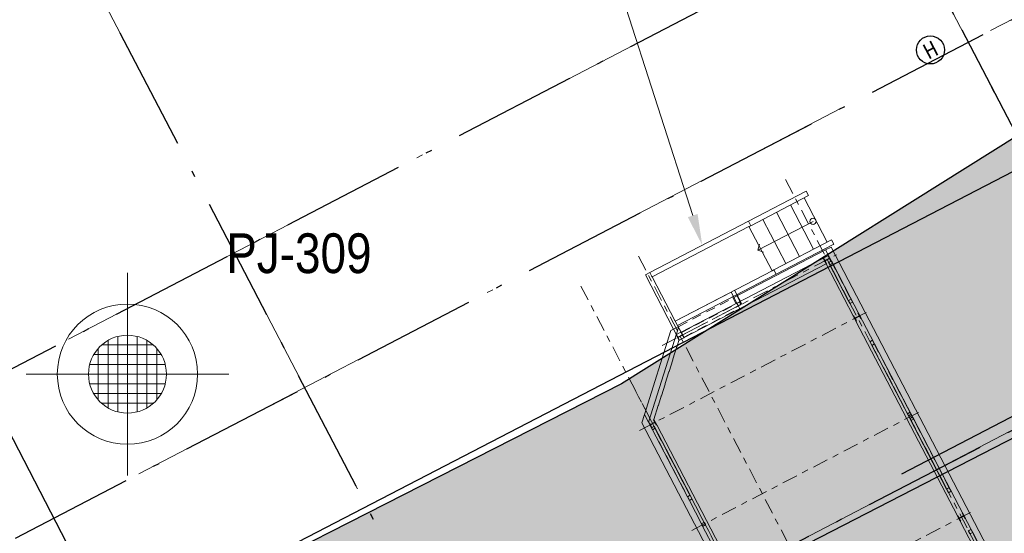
# Model space of a CAD drawing. Header units: metres. Extents: x -535942 to -530626, y -1087729 to -1086275.
# Tile 175 of 247: x -534200 to -534185, y -1086834 to -1086826. Entities that reach past the tile are written whole.
import ezdxf
from ezdxf import colors
from ezdxf.entities.mleader import LeaderData, LeaderLine
from ezdxf.enums import TextEntityAlignment as Align
from ezdxf.math import Vec2, Vec3

# ---------------------------------------------------------------- set-up
doc = ezdxf.new("R2010")
doc.units = ezdxf.units.M
for name, pattern in [('A_CARA_15', [7.6, 5, -1.3, 0, -1.3]), ('ACAD_ISO02W100', [15, 12, -3]), ('ACAD_ISO04W100', [30.5, 24, -3, 0.5, -3]), ('HP_01_CER_B', [8, 5, -1, 1, -1]), ('Čerchovaná 20mm', [3000, 2000, -500, 0, -500])]:
    doc.linetypes.add(name, pattern=pattern)
for name, color, linetype in [('_blok katastr', 7, 'Continuous'), ('_blok vrty G Consult', 7, 'Continuous'), ('_blok zaměření - nové', 7, 'Continuous'), ('_základy', 7, 'Continuous'), ('AG_kontaminace', 252, 'Continuous'), ('AG_srafy SS komunikace', 253, 'Continuous')]:
    doc.layers.add(name, color=color, linetype=linetype)
for name, color, linetype, lineweight in [('AG budovy tence', 240, 'Continuous', 18), ('AG_legenda', 240, 'Continuous', 35), ('CA_OSY', 5, 'A_CARA_15', 18), ('CA_REZY', 1, 'Continuous', 50), ('SS_KOTY', 3, 'Continuous', 25), ('SS_LEMOVÁNÍ', 21, 'Continuous', 50), ('SS_OPLÁŠTĚNÍ', 9, 'Continuous', 13), ('SS_OSY_025', 7, 'HP_01_CER_B', 25), ('SS_PLNA_025', 7, 'Continuous', 25), ('SS_PODKLADY', 9, 'Continuous', 13), ('SS_SCHODISTE', 30, 'Continuous', 50), ('SS_SLOUPKY', 131, 'Continuous', 50), ('SS_SLOUPY', 143, 'Continuous', 50), ('SS_SRAFY', 8, 'Continuous', 18), ('SS_TEXT5', 4, 'Continuous', 50), ('SS_ZTUŽENÍ', 81, 'Continuous', 50)]:
    doc.layers.add(name, color=color, linetype=linetype, lineweight=lineweight)
doc.layers.add('AG revizni oblacek', color=111, linetype='Continuous', plot=False)
doc.layers.add('AG_revizni oblacek', color=111, linetype='Continuous', plot=False)
for name, color, linetype, lineweight, true_color in [('AG_Demolice', 7, 'Continuous', 25, 0xff8000), ('SS_PLECHY', 7, 'Continuous', 50, 0xb47846), ('SS_ROSTY', 7, 'Continuous', 25, 0xb4d617)]:
    doc.layers.add(name, color=color, linetype=linetype, lineweight=lineweight, true_color=true_color)
doc.layers.add('BT_hranice_parcel', color=7, linetype='Continuous', true_color=0x007f00)
doc.styles.add('ROMANS', font='romans')
doc.styles.get("Standard").update_dxf_attribs({"font": 'ARIALN.TTF'})
pattern_1 = [(45, (-124.63998, -56), (-0.04490128, 0.04490128), [])]

# ---------------------------------------------------------------- blocks, each defined once
blk = doc.blocks.new('_KATASTR')
at = {"layer": 'BT_hranice_parcel', "lineweight": -3}
for points in [[(-534124.29, -1086793.41), (-534124.09, -1086799.01), (-534126.44, -1086803.61), (-534131.44, -1086806.72), (-534166.27, -1086820.42), (-534181.33, -1086826.86), (-534198.96, -1086836), (-534207.29, -1086819.86), (-534135.23, -1086773.61), (-534124.29, -1086793.41)], [(-534194.93, -1086866.9), (-534210.71, -1086873.4), (-534216.58, -1086863.74), (-534217.49, -1086854.29), (-534216.2, -1086849.03), (-534212.54, -1086847.21), (-534177.25, -1086829.05), (-534165.77, -1086824.13), (-534157.33, -1086820.69), (-534132.5, -1086811.08), (-534129.41, -1086810.42), (-534125.45, -1086810.2), (-534123.15, -1086810.59), (-534120.48, -1086811.7), (-534117.75, -1086813.93), (-534116.29, -1086816.19), (-534115.49, -1086818.3), (-534115.16, -1086821.27), (-534117.63, -1086831.26), (-534122.85, -1086842.51)]]:
    blk.add_lwpolyline(points, dxfattribs=at)
blk = doc.blocks.new('Zaměření - zekan')
at = {"layer": 'AG_srafy SS komunikace', "transparency": 33554516}
h = blk.add_hatch(color=256, dxfattribs=at)
h.dxf.hatch_style = 1
h.paths.add_polyline_path([(-534240.26, -1086848.01), (-534242.39, -1086848.54), (-534243.974, -1086849.136), (-534248.67, -1086851.22), (-534254.11, -1086853.75), (-534260.09, -1086856.64), (-534264.42, -1086858.86), (-534270.39, -1086862.11), (-534275.64, -1086864.95), (-534281.45, -1086868.07), (-534281.659, -1086868.183), (-534285.72, -1086869.95), (-534292.582, -1086873.477), (-534300.99, -1086878.21), (-534304.7, -1086880.03), (-534311.17, -1086883.6), (-534311.21, -1086883.69), (-534319, -1086887.9), (-534326.28, -1086891.8), (-534333.68, -1086895.85), (-534341.033, -1086899.872), (-534342.39, -1086900.59), (-534348.52, -1086904), (-534357.39, -1086909.18), (-534363.51, -1086912.76), (-534368.15, -1086915.35), (-534368.58, -1086915.38), (-534371.67, -1086917.17), (-534371.6, -1086917.36), (-534374.61, -1086918.91), (-534375.85, -1086919.55), (-534383.298, -1086923.67), (-534387.62, -1086926.167), (-534390.99, -1086928.47), (-534395.26, -1086932.19), (-534398.39, -1086935.37), (-534401.04, -1086938.71), (-534403.34, -1086942.64), (-534405.25, -1086947.26), (-534406.47, -1086948.88), (-534407.31, -1086949.26), (-534408.77, -1086950.15), (-534411.9, -1086951.42), (-534412.44, -1086951.7), (-534411.572, -1086955.25), (-534406.31, -1086953.97), (-534406.43, -1086955.99), (-534406.92, -1086958.84), (-534407.82, -1086961.82), (-534408.73, -1086963.55), (-534410.13, -1086965.71), (-534411.33, -1086966.62), (-534411.44, -1086966.66), (-534412.09, -1086967.39), (-534412.79, -1086968.05), (-534413.62, -1086968.71), (-534414.49, -1086969.26), (-534416.26, -1086969.93), (-534415.54, -1086973.73), (-534414.56, -1086973.85), (-534413.62, -1086974.05), (-534405.67, -1086972.87), (-534403.64, -1086972.67), (-534402.63, -1086972.81), (-534401.62, -1086973.13), (-534400.5, -1086973.63), (-534397.57, -1086975.25), (-534395.92, -1086976.46), (-534395, -1086977.42), (-534392.36, -1086981.04), (-534391.77, -1086982.25), (-534391.1, -1086982), (-534390.78, -1086982.85), (-534391.39, -1086983.1), (-534390.58, -1086985.29), (-534390.25, -1086986.4), (-534390.1, -1086987.69), (-534390.06, -1086988.65), (-534390.2, -1086989.8), (-534390.5, -1086990.92), (-534391.16, -1086992.45), (-534391.4, -1086992.91), (-534381.94, -1086987.31), (-534382.24, -1086986.32), (-534382.32, -1086985.31), (-534382.16, -1086984.27), (-534381.82, -1086983.34), (-534381.32, -1086982.44), (-534380.71, -1086981.63), (-534379.98, -1086980.93), (-534379.21, -1086980.3), (-534378.39, -1086979.72), (-534377.467, -1086979.211), (-534373.711, -1086977.112), (-534372.583, -1086976.508), (-534371.89, -1086976.12), (-534371.16, -1086975.66), (-534367.03, -1086973.76), (-534365.62, -1086973.12), (-534362.45, -1086971.42), (-534362.565, -1086971.198), (-534357.153, -1086968.396), (-534349.974, -1086964.676), (-534344.031, -1086961.597), (-534335.38, -1086957.063), (-534329.65, -1086954.06), (-534329.53, -1086954.31), (-534329, -1086954.29), (-534328.53, -1086954.37), (-534328.09, -1086954.52), (-534327.64, -1086954.75), (-534327.21, -1086955.13), (-534326.4, -1086956.7), (-534323.4, -1086955.17), (-534324.27, -1086953.55), (-534324.32, -1086953.03), (-534324.26, -1086952.54), (-534324.13, -1086952.05), (-534323.82, -1086951.55), (-534323.49, -1086951.1), (-534311.67, -1086944.94), (-534305.34, -1086941.6), (-534300.39, -1086939.07), (-534294.798, -1086936.104), (-534294.97, -1086935.8), (-534290.77, -1086933.636), (-534286.14, -1086931.26), (-534286.02, -1086931.42), (-534285.95, -1086931.48), (-534281.89, -1086929.385), (-534271.3, -1086923.94), (-534268.39, -1086922.44), (-534266.57, -1086921.49), (-534263.17, -1086919.71), (-534259.895, -1086918.003), (-534258.72, -1086917.39), (-534257.63, -1086916.91), (-534256.65, -1086916.73), (-534255.56, -1086916.71), (-534254.93, -1086916.98), (-534253.92, -1086917.86), (-534252.78, -1086919.28), (-534251.69, -1086920.86), (-534249.08, -1086925.78), (-534247.53, -1086928.67), (-534240.07, -1086924.81), (-534241.74, -1086921.65), (-534244.189, -1086916.906), (-534244.46, -1086916.38), (-534245.17, -1086914.8), (-534245.34, -1086913.82), (-534245.4, -1086912.79), (-534245.16, -1086911.8), (-534244.75, -1086910.85), (-534244.21, -1086909.95), (-534243.65, -1086909.23), (-534242.81, -1086908.49), (-534241.96, -1086907.93), (-534238.92, -1086906.61), (-534233.75, -1086904.35), (-534231.72, -1086903.63), (-534231.12, -1086903.38), (-534222.86, -1086899.98), (-534221.64, -1086899.45), (-534215.26, -1086896.83), (-534209.18, -1086894.35), (-534207.62, -1086893.82), (-534206.23, -1086893.48), (-534204.6, -1086893.25), (-534203.26, -1086893.19), (-534201.71, -1086893.25), (-534200.38, -1086893.427), (-534199.2, -1086893.7), (-534197.72, -1086894.19), (-534196.37, -1086894.9), (-534195.14, -1086895.82), (-534194.07, -1086896.96), (-534193.35, -1086897.92), (-534192.6, -1086899.44), (-534189.28, -1086891.78), (-534190.21, -1086891.25), (-534190.71, -1086890.67), (-534191, -1086890.06), (-534191.12, -1086889.29), (-534191.03, -1086888.49), (-534190.77, -1086887.8), (-534190.37, -1086887.08), (-534189.77, -1086886.62), (-534189.02, -1086886.35), (-534188.25, -1086886.41), (-534187.49, -1086886.8), (-534187, -1086887.35), (-534186.63, -1086888.11), (-534186.43, -1086889.03), (-534186.44, -1086889.87), (-534176.56, -1086889.35), (-534177.65, -1086886.35), (-534179.05, -1086882.57), (-534179.03, -1086882.09), (-534178.78, -1086881.7), (-534177.003, -1086880.974), (-534171.47, -1086878.73), (-534168.599, -1086877.516), (-534164.678, -1086875.911), (-534163.53, -1086875.46), (-534162.56, -1086875.05), (-534161.21, -1086874.87), (-534158.44, -1086876.72), (-534157.24, -1086876.86), (-534152.2, -1086873.32), (-534150.4, -1086872.02), (-534148.76, -1086870.34), (-534147.72, -1086869.64), (-534147.78, -1086868.94), (-534147.38, -1086868.62), (-534145.94, -1086867.86), (-534144.5, -1086867.1), (-534142.98, -1086868.83), (-534139.47, -1086866.78), (-534139.23, -1086867.11), (-534139.46, -1086867.68), (-534138.99, -1086868.33), (-534117.868, -1086863.128), (-534113.56, -1086852.87), (-534114.37, -1086851.52), (-534114.78, -1086850.57), (-534115.01, -1086849.57), (-534115.14, -1086848.49), (-534115.1, -1086846.51), (-534114.61, -1086844.2), (-534114.35, -1086844.04), (-534113.74, -1086841.96), (-534113.25, -1086840.97), (-534112.53, -1086839.04), (-534112.01, -1086837.76), (-534111.58, -1086837.05), (-534111.22, -1086836.67), (-534110.4, -1086836), (-534109.57, -1086835.59), (-534107.574, -1086834.453), (-534105.261, -1086833.135), (-534102.914, -1086831.772), (-534099.15, -1086829.58), (-534093.838, -1086826.49), (-534089.789, -1086824.133), (-534088.77, -1086823.54), (-534084.12, -1086821.01), (-534085.871, -1086817.863), (-534090.54, -1086820.46), (-534093.59, -1086822.14), (-534094.49, -1086822.57), (-534095.48, -1086822.88), (-534096.44, -1086822.95), (-534097.57, -1086822.86), (-534098.46, -1086822.57), (-534101.43, -1086820.53), (-534103.51, -1086818.2), (-534105.97, -1086814.25), (-534107.99, -1086810.23), (-534109.55, -1086807.26), (-534111.07, -1086804.41), (-534111.9, -1086802.88), (-534116.5, -1086794.06), (-534117.17, -1086792.06), (-534117.42, -1086790.69), (-534117.39, -1086789.25), (-534117.19, -1086787.5), (-534116.66, -1086785.76), (-534115.86, -1086784.28), (-534114.92, -1086782.83), (-534113.95, -1086781.82), (-534112.79, -1086780.91), (-534108.66, -1086778.44), (-534110.505, -1086775.354), (-534114.85, -1086777.87), (-534116.37, -1086778.45), (-534117.72, -1086778.78), (-534118.78, -1086778.9), (-534119.79, -1086778.87), (-534120.72, -1086778.71), (-534122.33, -1086778.24), (-534123.61, -1086777.53), (-534124.14, -1086776.51), (-534124.5, -1086775.53), (-534124.78, -1086773.93), (-534124.92, -1086772.42), (-534124.95, -1086770.88), (-534124.84, -1086769.37), (-534124.65, -1086767.87), (-534124.34, -1086766.41), (-534123.95, -1086764.94), (-534123.48, -1086763.55), (-534122.531, -1086761.319), (-534122.48, -1086761.2), (-534121.67, -1086759.91), (-534120.71, -1086758.7), (-534119.94, -1086758), (-534115.095, -1086754.803), (-534112.489, -1086753.118), (-534108.92, -1086750.81), (-534112.62, -1086746.13), (-534115.807, -1086748.182), (-534119.268, -1086750.409), (-534123.55, -1086753.29), (-534125.75, -1086754.94), (-534127.24, -1086756.26), (-534128.21, -1086757.38), (-534129.07, -1086758.68), (-534129.99, -1086760.43), (-534130.79, -1086762.3), (-534131.77, -1086765.256), (-534132.17, -1086766.67), (-534132.754, -1086769.154), (-534133.08, -1086770.92), (-534132.94, -1086773.13), (-534131.84, -1086777.78), (-534132.14, -1086777.97), (-534130.89, -1086781.58), (-534129.44, -1086783.59), (-534126.631, -1086788.645), (-534124.24, -1086793.34), (-534123.65, -1086795.82), (-534123.48, -1086797.42), (-534123.973, -1086799.534), (-534124.97, -1086801.52), (-534126.17, -1086803.45), (-534127.54, -1086804.78), (-534127.92, -1086804.75), (-534132.58, -1086807.28), (-534139.56, -1086810.01), (-534146.11, -1086812.58), (-534152.72, -1086815.14), (-534159.36, -1086817.74), (-534166.12, -1086820.4), (-534174.33, -1086823.85), (-534182.75, -1086826.87), (-534190.84, -1086831.94), (-534200.46, -1086836.84), (-534206.25, -1086839.79), (-534206.69, -1086840.05), (-534208.746, -1086841.112), (-534210.685, -1086842.126), (-534215.801, -1086844.801), (-534222.31, -1086848.04), (-534225.67, -1086849.34), (-534227.09, -1086849.34), (-534228.34, -1086849.44), (-534229.373, -1086849.268), (-534230.35, -1086849.04), (-534234.18, -1086847.95), (-534236.16, -1086847.74), (-534238.29, -1086847.76)])
h.paths.add_polyline_path([(-534391.83, -1086964.99), (-534388.99, -1086967.75), (-534389.32, -1086968.65), (-534389.03, -1086969.71), (-534388.91, -1086968.78), (-534388.57, -1086967.76), (-534388.06, -1086966.84), (-534386.87, -1086965.26), (-534384.26, -1086962.14), (-534380.15, -1086957.28), (-534377.72, -1086954.43), (-534375.258, -1086953.139), (-534377.42, -1086949), (-534378.23, -1086949.37), (-534378.17, -1086949.49), (-534379.06, -1086949.91), (-534380.6, -1086951.93), (-534380.7, -1086951.86), (-534381.58, -1086953.7), (-534381.483, -1086953.784), (-534383.82, -1086956.48), (-534386.678, -1086959.782), (-534387.92, -1086961.27), (-534389.99, -1086963.67), (-534390.75, -1086964.34), (-534391.55, -1086964.89)], flags=16)
at = {"layer": 'AG_revizni oblacek'}
blk.add_lwpolyline([(-534182.75, -1086826.87), (-534190.84, -1086831.94), (-534200.46, -1086836.84), (-534206.25, -1086839.79), (-534206.69, -1086840.05), (-534208.746, -1086841.112), (-534210.685, -1086842.126), (-534215.801, -1086844.801)], dxfattribs=at)
blk = doc.blocks.new('půdorys nový')
at = {"layer": 'CA_OSY', "color": 251, "lineweight": 15}
for p, q in [((241.767, 11.234), (241.767, 87.661)), ((253.767, 11.234), (253.767, 87.661)), ((23.167, 61.706), (318.349, 61.706)), ((23.167, 59.266), (318.349, 59.266)), ((23.167, 53.418), (316.818, 53.418))]:
    blk.add_line(p, q, dxfattribs=at)
blk = doc.blocks.new('_vrty G Consult')
at = {"layer": 'AG revizni oblacek', "linetype": 'Continuous', "lineweight": 0}
for p, q in [((-534198.764, -1086831.162), (-534198.764, -1086830.163)), ((-534199.076, -1086831.245), (-534199.076, -1086832.329)), ((-534198.92, -1086831.182), (-534198.92, -1086832.392)), ((-534198.764, -1086831.162), (-534198.764, -1086832.411)), ((-534198.608, -1086831.182), (-534198.608, -1086832.392)), ((-534198.452, -1086831.245), (-534198.452, -1086832.329)), ((-534199.234, -1086831.373), (-534199.234, -1086832.2)), ((-534198.351, -1086831.317), (-534199.177, -1086831.317)), ((-534198.294, -1086831.373), (-534198.294, -1086832.2)), ((-534198.224, -1086831.473), (-534199.304, -1086831.473)), ((-534198.159, -1086831.631), (-534199.369, -1086831.631)), ((-534199.389, -1086831.787), (-534200.388, -1086831.787)), ((-534198.139, -1086831.787), (-534199.389, -1086831.787)), ((-534197.14, -1086831.787), (-534198.139, -1086831.787)), ((-534198.159, -1086831.943), (-534199.369, -1086831.943)), ((-534198.224, -1086832.099), (-534199.304, -1086832.099)), ((-534198.351, -1086832.255), (-534199.177, -1086832.255)), ((-534198.764, -1086833.411), (-534198.764, -1086832.411))]:
    blk.add_line(p, q, dxfattribs=at)
for radius in [1.125, 0.625]:
    blk.add_circle((-534198.764, -1086831.787), radius, dxfattribs=at)
at = {"layer": 'AG revizni oblacek'}
blk.add_point((-534198.764, -1086831.787), dxfattribs=at)
blk.add_point((-534198.764, -1086831.787), dxfattribs=at)
at = {"layer": 'AG revizni oblacek', "width": 1.009039}
blk.add_text('PJ-309', height=0.6372, dxfattribs=at).set_placement((-534197.181, -1086830.165), (-534194.848, -1086830.165), align=Align.FIT)
blk = doc.blocks.new('A$Ce8130e3a')
at = {"layer": 'AG_revizni oblacek', "linetype": 'A_CARA_15'}
for p, q in [((0.607, -6.635), (-3.636, 39.77)), ((-7.169, 32.872), (60.054, 39.018))]:
    blk.add_line(p, q, dxfattribs=at)
blk = doc.blocks.new('A$Cf8a33a96')
at = {"layer": 'AG_revizni oblacek', "linetype": 'Čerchovaná 20mm'}
for p, q in [((212960, -9246), (212960, 67435)), ((224960, -9246), (224960, 67435)), ((-6174, 41480), (290263, 41480)), ((-6174, 39040), (290263, 39040)), ((-6174, 33190), (290263, 33190))]:
    blk.add_line(p, q, dxfattribs=at)
blk = doc.blocks.new('00RADA')
at = {"color": 0, "lineweight": -2}
blk.add_circle((0, 0), 4.5, dxfattribs=at)
at = {"layer": 'SS_TEXT5', "color": 0, "lineweight": -2, "style": 'ROMANS', "width": 0.8}
blk.add_attdef('1', text='', height=5, dxfattribs=at).set_placement((0, 0), align=Align.MIDDLE)
blk = doc.blocks.new('*U174')
at = {"layer": 'SS_PLNA_025', "color": 240, "lineweight": 13}
blk.add_lwpolyline([(0, 0), (0, 20), (-1.41, 18.59), (0, 20), (1.41, 18.59)], dxfattribs=at)
blk.add_circle((0, 0), 1, dxfattribs=at)
blk = doc.blocks.new('A$C95fd6138')
at = {"layer": 'SS_SRAFY', "lineweight": 13}
h = blk.add_hatch(dxfattribs=at)
h.set_pattern_fill('ANSI31', color=240, scale=0.02, style=0)
h.set_pattern_definition(pattern_1)
h.paths.add_polyline_path([(-73.2, 58), (-73.36, 58), (-73.36, 56), (-73.2, 56), (-73.2, 56.71, -0.414214), (-72.96, 56.95), (-71.84, 56.95, -0.414214), (-71.6, 56.71), (-71.6, 56), (-71.44, 56), (-71.44, 58), (-71.6, 58), (-71.6, 57.29, -0.414214), (-71.84, 57.05), (-72.96, 57.05, -0.414214), (-73.2, 57.29)], flags=0)
h = blk.add_hatch(dxfattribs=at)
h.set_pattern_fill('ANSI31', color=240, scale=0.02, style=0)
h.set_pattern_definition(pattern_1)
h.paths.add_polyline_path([(-73.2, 37.2), (-73.36, 37.2), (-73.36, 35.2), (-73.2, 35.2), (-73.2, 35.91, -0.414214), (-72.96, 36.15), (-71.84, 36.15, -0.414214), (-71.6, 35.91), (-71.6, 35.2), (-71.44, 35.2), (-71.44, 37.2), (-71.6, 37.2), (-71.6, 36.49, -0.414214), (-71.84, 36.25), (-72.96, 36.25, -0.414214), (-73.2, 36.49)], flags=0)
h = blk.add_hatch(dxfattribs=at)
h.set_pattern_fill('ANSI31', color=240, scale=0.02, style=0)
h.set_pattern_definition(pattern_1)
h.paths.add_polyline_path([(-71.56, 0.5), (-72.32, 0.5, 0.414214), (-72.44, 0.38), (-72.44, -0.38, 0.414214), (-72.32, -0.5), (-71.56, -0.5, 0.414214), (-71.44, -0.38), (-71.44, 0.38, 0.414214)], flags=0)
h.paths.add_polyline_path([(-71.5, 0.38), (-71.5, -0.38, -0.414214), (-71.56, -0.44), (-72.32, -0.44, -0.414214), (-72.38, -0.38), (-72.38, 0.38, -0.414214), (-72.32, 0.44), (-71.56, 0.44, -0.414214)], flags=0)
h = blk.add_hatch(dxfattribs=at)
h.set_pattern_fill('ANSI31', color=240, scale=0.02, style=0)
h.set_pattern_definition(pattern_1)
h.paths.add_polyline_path([(-73.2, -35.2), (-73.36, -35.2), (-73.36, -37.2), (-73.2, -37.2), (-73.2, -36.49, -0.414214), (-72.96, -36.25), (-71.84, -36.25, -0.414214), (-71.6, -36.49), (-71.6, -37.2), (-71.44, -37.2), (-71.44, -35.2), (-71.6, -35.2), (-71.6, -35.91, -0.414214), (-71.84, -36.15), (-72.96, -36.15, -0.414214), (-73.2, -35.91)], flags=0)
at = {"layer": 'SS_LEMOVÁNÍ', "color": 240, "linetype": 'ACAD_ISO04W100', "lineweight": 13, "ltscale": 0.25}
blk.add_line((-125.6, 57), (-104.1, 57), dxfattribs=at)
at = {"layer": 'SS_LEMOVÁNÍ', "color": 240, "linetype": 'Continuous', "lineweight": 13, "ltscale": 0.25}
for p, q in [((-104.6, 58), (-124.64, 58)), ((-104.6, 58), (-104.6, 57.88)), ((-104.6, 57.12), (-104.6, 56))]:
    blk.add_line(p, q, dxfattribs=at)
at = {"layer": 'SS_LEMOVÁNÍ', "color": 240, "linetype": 'ACAD_ISO02W100', "lineweight": 13, "ltscale": 0.25}
for p, q in [((-124.64, 57.83), (-104.6, 57.83)), ((-124.64, 56.17), (-104.6, 56.17))]:
    blk.add_line(p, q, dxfattribs=at)
at = {"layer": 'SS_OPLÁŠTĚNÍ', "color": 240, "linetype": 'Continuous', "lineweight": 13, "ltscale": 0.25}
for p, q in [((-124.56, 60), (-147.36, 37.2)), ((-127.39, 60), (-147.36, 40.03)), ((-127.39, 60), (-124.56, 60)), ((-104.6, 60), (-71.44, 60)), ((-104.6, 60), (-104.6, 58)), ((-71.44, 58), (-104.6, 58)), ((-71.44, 60), (-69.44, 60)), ((-71.44, 0.38), (-71.44, 60)), ((-69.44, -60), (-69.44, 60)), ((-147.36, 40.03), (-149.36, 38.03)), ((-149.36, 38.03), (-149.36, -38.03)), ((-147.36, 40.03), (-147.36, 37.2)), ((-147.36, 37.2), (-147.36, 10.22)), ((-147.36, 8.84), (-147.36, 0.38)), ((-147.36, -0.38), (-147.36, -8.84)), ((-71.44, -60), (-71.44, -0.38))]:
    blk.add_line(p, q, dxfattribs=at)
at = {"layer": 'SS_OPLÁŠTĚNÍ', "color": 240, "linetype": 'ACAD_ISO02W100', "lineweight": 13, "ltscale": 0.25}
blk.add_line((-124.56, 60), (-104.6, 60), dxfattribs=at)
at = {"layer": 'SS_OSY_025', "color": 240, "lineweight": 13}
for p, q in [((-146.4, 85.94, 0.8), (-146.4, -89.25, 0.8)), ((-125.6, 85.94, 0.8), (-125.6, -89.25, 0.8)), ((-72.4, 85.94, 0.8), (-72.4, -89.25, 0.8)), ((-132.06, 57), (-69.02, 57)), ((-146.4, 50.45, -0.2), (-146.4, -50.38, -0.2)), ((-151.12, 36.2, -970), (-69.02, 36.2, -970)), ((-151.12, 0, -970), (-69.02, 0, -970)), ((-151.12, -36.2, -970), (-69.02, -36.2, -970))]:
    blk.add_line(p, q, dxfattribs=at)
at = {"layer": 'SS_PLECHY', "color": 240, "linetype": 'Continuous', "lineweight": 13, "ltscale": 0.25}
for p, q in [((-89.78, 78), (-124.8, 78)), ((-124.8, 78), (-124.8, 62)), ((-89.78, 62), (-89.78, 78)), ((-84.78, 62), (-84.78, 78)), ((-79.78, 62), (-79.78, 78)), ((-74.78, 62), (-74.78, 78)), ((-69.78, 62), (-69.78, 78)), ((-124.8, 62), (-89.78, 62))]:
    blk.add_line(p, q, dxfattribs=at)
at = {"layer": 'SS_PLECHY', "color": 240, "lineweight": 13, "ltscale": 0.25}
for p, q in [((-85.03, 70), (-85.03, 70)), ((-80.03, 70), (-80.03, 70)), ((-75.03, 70), (-75.03, 70))]:
    blk.add_line(p, q, dxfattribs=at)
at = {"layer": 'SS_PODKLADY', "color": 240, "linetype": 'Continuous', "lineweight": 13, "ltscale": 0.25}
for p, q in [((-131.1, 51.5), (-128.3, 54.3)), ((-128.2, 54.4), (-128.3, 54.3)), ((-128.2, 54.4), (-126.6, 56)), ((-126.6, 56), (-126.56, 56)), ((-126.4, 56), (-124.8, 56)), ((-124.64, 56), (-73.36, 56)), ((-73.36, 56), (-73.36, 37.2)), ((-134, 48.6), (-131.2, 51.4)), ((-131.1, 51.5), (-131.2, 51.4)), ((-136.9, 45.7), (-134.1, 48.5)), ((-134, 48.6), (-134.1, 48.5)), ((-139.8, 42.8), (-137, 45.6)), ((-136.9, 45.7), (-137, 45.6)), ((-142, 40.6), (-139.9, 42.7)), ((-139.8, 42.8), (-139.9, 42.7)), ((-145.44, 37.16), (-142.1, 40.5)), ((-142.1, 40.5), (-142, 40.6)), ((-145.44, -35.2), (-145.44, 35.2)), ((-73.36, 35.2), (-73.36, -35.2)), ((-73.36, -37.2), (-73.36, -56))]:
    blk.add_line(p, q, dxfattribs=at)
at = {"layer": 'SS_PODKLADY', "color": 240, "linetype": 'ACAD_ISO02W100', "lineweight": 13, "ltscale": 0.25}
for p, q in [((-128.3, 54.3), (-128.2, 54.4)), ((-131.2, 51.4), (-131.1, 51.5)), ((-134.1, 48.5), (-134, 48.6)), ((-137, 45.6), (-136.9, 45.7)), ((-139.9, 42.7), (-139.8, 42.8))]:
    blk.add_line(p, q, dxfattribs=at)
at = {"layer": 'SS_ROSTY', "color": 240, "linetype": 'Continuous', "lineweight": 13, "ltscale": 0.25}
for p, q in [((-104.6, 62), (-124.78, 62)), ((-124.78, 58), (-124.78, 62)), ((-104.6, 62), (-104.6, 58)), ((-124.78, 58), (-104.6, 58))]:
    blk.add_line(p, q, dxfattribs=at)
at = {"layer": 'SS_SCHODISTE', "color": 240, "linetype": 'Continuous', "lineweight": 13, "ltscale": 0.25}
for p, q in [((-124.8, 79.6), (-126.4, 79.6)), ((-126.4, 60), (-126.4, 79.6)), ((-89.16, 79.6), (-124.8, 79.6)), ((-124.8, 79.6), (-124.8, 78.45)), ((-89.16, 78), (-89.16, 79.6)), ((-68.28, 79.6), (-89.16, 79.6)), ((-68.28, 78), (-68.28, 79.6)), ((-124.8, 78.34), (-124.8, 78)), ((-89.16, 78), (-89.78, 78)), ((-68.28, 78), (-89.16, 78)), ((-124.8, 62), (-124.8, 60.4)), ((-124.8, 60.4), (-124.8, 60)), ((-124.8, 60.4), (-89.16, 60.4)), ((-104.9, 60.4), (-104.9, 58)), ((-103.3, 60.4), (-103.3, 60)), ((-89.78, 62), (-89.16, 62)), ((-89.16, 60.4), (-89.16, 62)), ((-89.16, 62), (-68.28, 62)), ((-89.16, 60.4), (-68.28, 60.4)), ((-68.28, 60.4), (-68.28, 62)), ((-126.4, 58), (-126.4, 58.16)), ((-124.8, 58), (-126.4, 58)), ((-124.8, 59.76), (-124.8, 58))]:
    blk.add_line(p, q, dxfattribs=at)
at = {"layer": 'SS_SCHODISTE', "color": 240, "linetype": 'ACAD_ISO02W100', "lineweight": 13, "ltscale": 0.25}
for p, q in [((-103.48, 60.4), (-103.48, 58)), ((-68.44, 60.44), (-68.36, 60.4)), ((-126.4, 58.16), (-126.4, 60)), ((-124.8, 60), (-124.8, 59.76)), ((-103.3, 60), (-103.3, 58))]:
    blk.add_line(p, q, dxfattribs=at)
at = {"layer": 'SS_SCHODISTE', "color": 240, "linetype": 'ACAD_ISO04W100', "lineweight": 13, "ltscale": 0.25}
for p, q in [((-103.3, 62), (-103.3, 57)), ((-70.48, 61.2), (-70.48, 61.2))]:
    blk.add_line(p, q, dxfattribs=at)
at = {"layer": 'SS_SLOUPKY', "color": 240, "linetype": 'Continuous', "lineweight": 13, "ltscale": 0.25}
for p, q in [((-104.6, 57.88), (-104.6, 57.12)), ((-104.54, 57.12), (-104.54, 57.88)), ((-104.48, 57.94), (-103.72, 57.94)), ((-103.72, 57.06), (-104.48, 57.06)), ((-104.48, 57), (-103.72, 57)), ((-103.66, 57.88), (-103.66, 57.12)), ((-103.6, 57.12), (-103.6, 57.88)), ((-147.36, 0.38), (-147.36, -0.38)), ((-147.3, 0.38), (-147.3, -0.38)), ((-146.48, 0.5), (-147.24, 0.5)), ((-147.24, 0.44), (-146.48, 0.44)), ((-146.42, -0.38), (-146.42, 0.38)), ((-146.36, -0.38), (-146.36, 0.38)), ((-72.44, 0.38), (-72.44, -0.38)), ((-72.38, -0.38), (-72.38, 0.38)), ((-71.56, 0.5), (-72.32, 0.5)), ((-72.32, 0.44), (-71.56, 0.44)), ((-71.5, 0.38), (-71.5, -0.38)), ((-71.44, -0.38), (-71.44, 0.38)), ((-146.48, -0.44), (-147.24, -0.44)), ((-147.24, -0.5), (-146.48, -0.5)), ((-71.56, -0.44), (-72.32, -0.44)), ((-72.32, -0.5), (-71.56, -0.5))]:
    blk.add_line(p, q, dxfattribs=at)
at = {"layer": 'SS_SLOUPKY', "color": 240, "linetype": 'ACAD_ISO04W100', "lineweight": 13, "ltscale": 0.25}
for p, q in [((-104.1, 57.5), (-104.1, 57.5)), ((-146.86, 0), (-146.86, 0)), ((-71.94, 0), (-71.94, 0))]:
    blk.add_line(p, q, dxfattribs=at)
at = {"layer": 'SS_SLOUPKY', "color": 240, "linetype": 'ACAD_ISO02W100', "lineweight": 13, "ltscale": 0.25}
for p, q in [((-72.44, -0.38), (-72.44, 0.38)), ((-72.38, 0.38), (-72.38, -0.38))]:
    blk.add_line(p, q, dxfattribs=at)
at = {"layer": 'SS_SLOUPKY', "color": 240, "linetype": 'Continuous', "lineweight": 13, "ltscale": 0.25}
for centre, start, end in [((-104.48, 57.88), 90, 180), ((-104.48, 57.12), 180, 270), ((-103.72, 57.88), 0, 90), ((-103.72, 57.12), 270, 0), ((-147.24, 0.38), 90, 180), ((-146.48, 0.38), 0, 90), ((-72.32, 0.38), 90, 180), ((-71.56, 0.38), 0, 90), ((-147.24, -0.38), 180, 270), ((-146.48, -0.38), 270, 0), ((-72.32, -0.38), 180, 270), ((-71.56, -0.38), 270, 0)]:
    blk.add_arc(centre, 0.12, start, end, dxfattribs=at)
at = {"layer": 'SS_SLOUPKY', "color": 240, "linetype": 'Continuous', "lineweight": 13, "ltscale": 0.25, "extrusion": (7.57912e-14, -3.13938e-14, -1)}
blk.add_arc((104.48, 57.88), 0.06, 0, 90, dxfattribs=at)
at = {"layer": 'SS_SLOUPKY', "color": 240, "linetype": 'Continuous', "lineweight": 13, "ltscale": 0.25, "extrusion": (0, 0, -1)}
for centre, start, end in [((104.48, 57.12), 270, 0), ((103.72, 57.12), 180, 270)]:
    blk.add_arc(centre, 0.06, start, end, dxfattribs=at)
at = {"layer": 'SS_SLOUPKY', "color": 240, "linetype": 'Continuous', "lineweight": 13, "ltscale": 0.25, "extrusion": (-3.13938e-14, -7.57912e-14, -1)}
blk.add_arc((103.72, 57.88), 0.06, 90, 180, dxfattribs=at)
at = {"layer": 'SS_SLOUPKY', "color": 240, "linetype": 'Continuous', "lineweight": 13, "ltscale": 0.25, "extrusion": (2.27374e-13, -9.41813e-14, -1)}
for centre in [(147.24, 0.38), (72.32, 0.38)]:
    blk.add_arc(centre, 0.06, 0, 90, dxfattribs=at)
at = {"layer": 'SS_SLOUPKY', "color": 240, "linetype": 'Continuous', "lineweight": 13, "ltscale": 0.25, "extrusion": (-9.41813e-14, -2.27374e-13, -1)}
for centre in [(146.48, 0.38), (71.56, 0.38)]:
    blk.add_arc(centre, 0.06, 90, 180, dxfattribs=at)
at = {"layer": 'SS_SLOUPKY', "color": 240, "linetype": 'Continuous', "lineweight": 13, "ltscale": 0.25, "extrusion": (7.57912e-14, 3.13938e-14, -1)}
for centre in [(147.24, -0.38), (72.32, -0.38)]:
    blk.add_arc(centre, 0.06, 270, 0, dxfattribs=at)
at = {"layer": 'SS_SLOUPKY', "color": 240, "linetype": 'Continuous', "lineweight": 13, "ltscale": 0.25, "extrusion": (-3.13938e-14, 7.57912e-14, -1)}
for centre in [(146.48, -0.38), (71.56, -0.38)]:
    blk.add_arc(centre, 0.06, 180, 270, dxfattribs=at)
at = {"layer": 'SS_SLOUPY', "color": 240, "linetype": 'Continuous', "lineweight": 13, "ltscale": 0.25}
for p, q in [((-126.4, 58), (-126.56, 58)), ((-126.56, 58), (-126.56, 56)), ((-126.4, 57.29), (-126.4, 58)), ((-125.04, 57.05), (-126.16, 57.05)), ((-126.16, 56.95), (-125.04, 56.95)), ((-124.64, 58), (-124.8, 58)), ((-124.8, 58), (-124.8, 57.29)), ((-124.64, 56), (-124.64, 58)), ((-73.36, 58), (-73.36, 56)), ((-73.2, 57.29), (-73.2, 58)), ((-71.84, 57.05), (-72.96, 57.05)), ((-72.96, 56.95), (-71.84, 56.95)), ((-71.6, 58), (-71.6, 57.29)), ((-126.56, 56), (-126.4, 56)), ((-126.4, 56), (-126.4, 56.71)), ((-124.8, 56.71), (-124.8, 56)), ((-124.8, 56), (-124.64, 56)), ((-73.36, 56), (-73.2, 56)), ((-73.2, 56), (-73.2, 56.71)), ((-71.6, 56.71), (-71.6, 56)), ((-71.6, 56), (-71.44, 56)), ((-147.2, 37.2), (-147.36, 37.2)), ((-147.2, 35.2), (-147.36, 35.2)), ((-147.2, 36.49), (-147.2, 37.2)), ((-147.2, 35.2), (-147.2, 35.91)), ((-145.84, 36.25), (-146.96, 36.25)), ((-146.96, 36.15), (-145.84, 36.15)), ((-145.44, 37.2), (-145.6, 37.2)), ((-145.6, 37.2), (-145.6, 36.49)), ((-145.6, 35.91), (-145.6, 35.2)), ((-145.44, 35.2), (-145.6, 35.2)), ((-145.44, 35.2), (-145.44, 37.2)), ((-73.2, 37.2), (-73.36, 37.2)), ((-73.36, 37.2), (-73.36, 35.2)), ((-73.2, 35.2), (-73.36, 35.2)), ((-73.2, 36.49), (-73.2, 37.2)), ((-73.2, 35.2), (-73.2, 35.91)), ((-71.84, 36.25), (-72.96, 36.25)), ((-72.96, 36.15), (-71.84, 36.15)), ((-71.44, 37.2), (-71.6, 37.2)), ((-71.6, 37.2), (-71.6, 36.49)), ((-71.6, 35.91), (-71.6, 35.2)), ((-71.44, 35.2), (-71.6, 35.2)), ((-73.36, -35.2), (-73.2, -35.2)), ((-73.36, -35.2), (-73.36, -37.2)), ((-73.36, -37.2), (-73.2, -37.2)), ((-73.2, -35.91), (-73.2, -35.2)), ((-73.2, -37.2), (-73.2, -36.49)), ((-71.84, -36.15), (-72.96, -36.15)), ((-72.96, -36.25), (-71.84, -36.25)), ((-71.6, -35.2), (-71.44, -35.2)), ((-71.6, -35.2), (-71.6, -35.91)), ((-71.6, -36.49), (-71.6, -37.2)), ((-71.6, -37.2), (-71.44, -37.2))]:
    blk.add_line(p, q, dxfattribs=at)
at = {"layer": 'SS_SLOUPY', "color": 240, "linetype": 'ACAD_ISO04W100', "lineweight": 13, "ltscale": 0.25}
for p, q in [((-125.6, 57), (-125.6, 57)), ((-72.4, 57), (-72.4, 57)), ((-146.4, 36.2), (-146.4, 36.2)), ((-72.4, 36.2), (-72.4, 36.2)), ((-72.4, -36.2), (-72.4, -36.2))]:
    blk.add_line(p, q, dxfattribs=at)
at = {"layer": 'SS_SLOUPY', "color": 240, "linetype": 'Continuous', "lineweight": 13, "ltscale": 0.25, "extrusion": (1.89478e-14, 7.84844e-15, -1)}
for centre in [(126.16, 57.29), (72.96, 57.29)]:
    blk.add_arc(centre, 0.24, 270, 0, dxfattribs=at)
at = {"layer": 'SS_SLOUPY', "color": 240, "linetype": 'Continuous', "lineweight": 13, "ltscale": 0.25, "extrusion": (0, 0, -1)}
for centre, start, end in [((126.16, 56.71), 0, 90), ((125.04, 56.71), 90, 180), ((72.96, 56.71), 0, 90), ((71.84, 56.71), 90, 180), ((146.96, 36.49), 270, 0), ((145.84, 36.49), 180, 270), ((72.96, 36.49), 270, 0), ((71.84, 36.49), 180, 270), ((72.96, -35.91), 270, 0), ((71.84, -35.91), 180, 270)]:
    blk.add_arc(centre, 0.24, start, end, dxfattribs=at)
at = {"layer": 'SS_SLOUPY', "color": 240, "linetype": 'Continuous', "lineweight": 13, "ltscale": 0.25, "extrusion": (-7.84844e-15, 1.89478e-14, -1)}
for centre in [(125.04, 57.29), (71.84, 57.29)]:
    blk.add_arc(centre, 0.24, 180, 270, dxfattribs=at)
at = {"layer": 'SS_SLOUPY', "color": 240, "linetype": 'Continuous', "lineweight": 13, "ltscale": 0.25, "extrusion": (-1.89478e-14, 7.84844e-15, -1)}
for centre in [(146.96, 35.91), (72.96, 35.91), (72.96, -36.49)]:
    blk.add_arc(centre, 0.24, 0, 90, dxfattribs=at)
at = {"layer": 'SS_SLOUPY', "color": 240, "linetype": 'Continuous', "lineweight": 13, "ltscale": 0.25, "extrusion": (7.84844e-15, 1.89478e-14, -1)}
for centre in [(145.84, 35.91), (71.84, 35.91), (71.84, -36.49)]:
    blk.add_arc(centre, 0.24, 90, 180, dxfattribs=at)
at = {"layer": 'SS_ZTUŽENÍ', "color": 240, "linetype": 'ACAD_ISO04W100', "lineweight": 13, "ltscale": 0.25}
for p, q in [((-72.43, 41.67), (-72.4, 57)), ((-146.4, 36.2), (-146.4, 9.53)), ((-72.4, 0), (-72.43, 26.67)), ((-72.43, -26.67), (-72.4, 0)), ((-72.4, -57), (-72.43, -41.67))]:
    blk.add_line(p, q, dxfattribs=at)
at = {"layer": 'SS_ZTUŽENÍ', "color": 240, "linetype": 'Continuous', "lineweight": 13, "ltscale": 0.25}
for p, q in [((-72.44, 56), (-72.47, 42.24)), ((-71.44, 56), (-72.44, 56)), ((-71.44, 56), (-71.47, 42.24)), ((-72.47, 42.24), (-72.41, 42.24)), ((-72.47, 42.24), (-72.47, 41.1)), ((-72.47, 41.1), (-71.47, 41.1)), ((-72.41, 42.24), (-71.47, 42.24)), ((-72.41, 42.18), (-71.53, 42.17)), ((-72.41, 41.17), (-72.41, 42.18)), ((-72.41, 41.17), (-71.53, 41.17)), ((-71.53, 42.17), (-71.53, 41.17)), ((-71.47, 42.24), (-71.47, 41.1)), ((-146.36, 35.2), (-147.2, 35.2)), ((-146.36, 10.22), (-146.36, 35.2)), ((-71.53, 27.37), (-72.47, 27.36)), ((-72.47, 27.36), (-72.47, 25.98)), ((-71.47, 25.98), (-72.47, 25.98)), ((-72.47, 25.98), (-72.44, 0.5)), ((-71.53, 27.28), (-72.41, 27.28)), ((-72.41, 26.07), (-72.41, 27.28)), ((-71.53, 26.07), (-72.41, 26.07)), ((-71.47, 27.37), (-71.53, 27.37)), ((-71.53, 27.28), (-71.53, 26.07)), ((-71.47, 27.37), (-71.47, 25.98)), ((-71.47, 25.98), (-71.44, 0.5)), ((-147.36, 10.22), (-146.36, 10.22)), ((-147.36, 10.22), (-147.36, 8.84)), ((-147.3, 10.13), (-146.42, 10.13)), ((-147.3, 10.13), (-147.3, 8.92)), ((-146.42, 8.92), (-146.42, 10.13)), ((-146.36, 8.84), (-146.36, 10.22)), ((-147.36, 8.84), (-146.36, 8.84)), ((-147.3, 8.92), (-146.42, 8.92)), ((-72.44, 0.5), (-71.44, 0.5)), ((-72.44, -0.5), (-72.47, -25.98)), ((-71.44, -0.5), (-72.44, -0.5)), ((-71.47, -25.98), (-71.44, -0.5)), ((-72.47, -25.98), (-72.41, -25.98)), ((-72.47, -25.98), (-72.47, -27.36)), ((-72.47, -27.36), (-71.47, -27.37)), ((-72.41, -25.98), (-71.47, -25.98)), ((-72.41, -26.07), (-71.53, -26.07)), ((-72.41, -27.28), (-72.41, -26.07)), ((-72.41, -27.28), (-71.53, -27.28)), ((-71.53, -27.28), (-71.53, -26.07)), ((-71.47, -27.37), (-71.47, -25.98)), ((-71.53, -41.1), (-72.47, -41.1)), ((-72.47, -42.24), (-72.47, -41.1)), ((-71.47, -42.24), (-72.47, -42.24)), ((-71.53, -41.17), (-72.41, -41.17)), ((-72.41, -42.18), (-72.41, -41.17)), ((-71.53, -42.17), (-72.41, -42.18)), ((-71.47, -41.1), (-71.53, -41.1)), ((-71.53, -42.17), (-71.53, -41.17)), ((-71.47, -42.24), (-71.47, -41.1)), ((-71.44, -56), (-71.47, -42.24))]:
    blk.add_line(p, q, dxfattribs=at)
at = {"layer": 'SS_ZTUŽENÍ', "color": 240, "linetype": 'ACAD_ISO02W100', "lineweight": 13, "ltscale": 0.25}
for p, q in [((-71.44, 55.12), (-72.44, 55.12)), ((-72.38, 55.95), (-72.41, 42.18)), ((-71.5, 55.95), (-72.38, 55.95)), ((-71.5, 55.17), (-72.38, 55.18)), ((-71.5, 55.95), (-71.53, 42.17)), ((-71.44, 55.17), (-71.44, 55.12)), ((-146.42, 35.16), (-147.3, 35.16)), ((-147.3, 35.16), (-147.3, 10.13)), ((-146.42, 10.13), (-146.42, 35.16)), ((-146.36, 34.48), (-147.36, 34.48)), ((-146.42, 34.52), (-147.3, 34.52)), ((-72.41, 26.07), (-72.38, 0.54)), ((-71.53, 26.07), (-71.5, 0.54)), ((-72.44, 1.22), (-71.44, 1.23)), ((-72.38, 1.18), (-71.5, 1.18)), ((-72.38, 0.54), (-71.5, 0.54)), ((-72.47, -27.36), (-72.44, -1.22)), ((-72.44, -1.22), (-72.44, -0.5)), ((-71.44, -1.23), (-72.44, -1.22)), ((-72.38, -0.54), (-72.41, -26.07)), ((-72.38, -1.18), (-72.41, -26.07)), ((-71.5, -0.54), (-72.38, -0.54)), ((-71.5, -1.18), (-72.38, -1.18)), ((-71.53, -26.07), (-71.5, -0.54)), ((-71.5, -55.95), (-71.53, -42.17))]:
    blk.add_line(p, q, dxfattribs=at)
at = {"color": 240, "lineweight": 13, "rotation": 90.00000000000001}
blk.add_blockref('*U174', (-70.78, 70, -996), dxfattribs=at)
at = {"layer": 'SS_KOTY'}
ref = blk.add_blockref('00RADA', (-11.96, 101.39), dxfattribs=at)
ref.add_attrib('1', 'H', dxfattribs={"layer": 'SS_TEXT5', "height": 5, "style": 'ROMANS', "width": 0.8}).set_placement((-11.96, 101.39), align=Align.MIDDLE)

msp = doc.modelspace()

# ---------------------------------------------------------------- hatches: boundary and pattern name
at = {"layer": 'AG_Demolice', "lineweight": -3}
h = msp.add_hatch(dxfattribs=at)
h.set_pattern_fill('ANSI31', color=253, scale=0.3)
h.set_pattern_definition([(72.51345, (0, 0), (-0.9084826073, 0.28620901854), [])])
edge = h.paths.add_edge_path()
edge.add_line((-534348.841, -1086934.302), (-534347.968, -1086936.438))
edge.add_line((-534347.968, -1086936.438), (-534319.478, -1086924.592))
edge.add_line((-534319.478, -1086924.592), (-534274.751, -1086905.167))
edge.add_line((-534274.751, -1086905.167), (-534233.125, -1086875.625))
edge.add_line((-534233.125, -1086875.625), (-534152.599, -1086830.989))
edge.add_line((-534152.599, -1086830.989), (-534105.758, -1086810.767))
edge.add_line((-534105.758, -1086810.767), (-534106.669, -1086808.657))
edge.add_line((-534106.669, -1086808.657), (-534153.614, -1086828.924))
edge.add_line((-534153.614, -1086828.924), (-534203.732, -1086856.704))
edge.add_line((-534203.732, -1086856.704), (-534235.331, -1086874.349))
edge.add_line((-534235.331, -1086874.349), (-534275.887, -1086903.154))
edge.add_line((-534275.887, -1086903.154), (-534320.377, -1086922.476))
edge.add_line((-534320.377, -1086922.476), (-534348.838, -1086934.311))

# ---------------------------------------------------------------- block references
at = {"layer": '_blok katastr', "lineweight": -3}
msp.add_blockref('_KATASTR', (0, 0), dxfattribs=at)
at = {"layer": '_blok vrty G Consult', "color": 252}
msp.add_blockref('_vrty G Consult', (0, 0), dxfattribs=at)
at = {"layer": '_blok zaměření - nové', "linetype": 'ByBlock'}
msp.add_blockref('Zaměření - zekan', (0, 0), dxfattribs=at)
at = {"layer": '_základy', "xscale": 0.001, "yscale": 0.001, "zscale": 0.001, "rotation": 27.51344999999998}
msp.add_blockref('A$Cf8a33a96', (-534366.759, -1086965.005), dxfattribs=at)
at = {"layer": 'AG_kontaminace', "lineweight": -3, "rotation": 22.29023066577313}
msp.add_blockref('A$Ce8130e3a', (-534167.242, -1086861.083), dxfattribs=at)
at = {"layer": 'CA_REZY', "xscale": 0.05, "yscale": 0.05, "zscale": 0.05, "rotation": 27.51344999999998}
msp.add_blockref('A$C95fd6138', (-534183.012, -1086830.804, 0.016), dxfattribs=at)

# ---------------------------------------------------------------- next in the draw order: leaders
at = {"layer": 'AG_legenda'}
ml = msp.add_multileader_mtext('Standard', dxfattribs=at)
ml.set_content('{\\fArial Narrow|b1|i0|c238|p34;VESTAVEK V8}', color=256)
ml.set_leader_properties(color=256, linetype='Continuous', lineweight=13)
ml.build(insert=Vec2(0, 0))
ml.multileader.update_dxf_attribs({"has_text_frame": 1, "text_left_attachment_type": 2, "text_right_attachment_type": 2, "dogleg_length": 2, "arrow_head_size": 0.5, "scale": 0.2})
ctx = ml.context
ctx.base_point, ctx.scale, ctx.char_height, ctx.arrow_head_size, ctx.landing_gap_size, ctx.plane_origin, ctx.plane_x_axis, ctx.plane_y_axis = Vec3(-534190.561, -1086825.269), 0.2, 0.6, 0.5, 0.2, Vec3(-534100.572, -1086750.015), Vec3(0.88938, 0.457168), Vec3(-0.457168, 0.88938)
ctx.left_attachment, ctx.right_attachment = 2, 2
notes = []
notes.append((ctx, [(1, (1, 1, 0), (-534190.916, -1086825.452), (0.88938, 0.457168), 0.4, [(0, [(-534189.544, -1086829.718)], 0, [])])]))
ctx.mtext.insert, ctx.mtext.text_direction, ctx.mtext.rotation, ctx.mtext.defined_height, ctx.mtext.flow_direction = Vec3(-534190.525, -1086824.902), Vec3(0.88938, 0.457168), 0.474809, 0.454, 5
ctx.mtext.has_bg_fill, ctx.mtext.bg_color, ctx.mtext.bg_scale_factor, ctx.mtext.bg_transparency, ctx.mtext.use_window_bg_color = 1, -1027028792, 1.5, 0, 1
for ctx, leaders in notes:
    for number, flags, end, landing, length, lines in leaders:
        leader = LeaderData()
        leader.index, (leader.has_last_leader_line, leader.has_dogleg_vector, leader.attachment_direction) = number, flags
        leader.last_leader_point, leader.dogleg_vector, leader.dogleg_length = Vec3(end), Vec3(landing), length
        for number, points, colour, breaks in lines:
            line = LeaderLine()
            line.index, line.vertices, line.color, line.breaks = number, Vec3.list(points), colors.encode_raw_color(colour), breaks
            leader.lines.append(line)
        ctx.leaders.append(leader)

# ---------------------------------------------------------------- next in the draw order: block references
at = {"layer": 'AG budovy tence', "rotation": 27.51344999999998}
msp.add_blockref('půdorys nový', (-534382.965, -1086996.251), dxfattribs=at)

doc.saveas('drawing.dxf')
